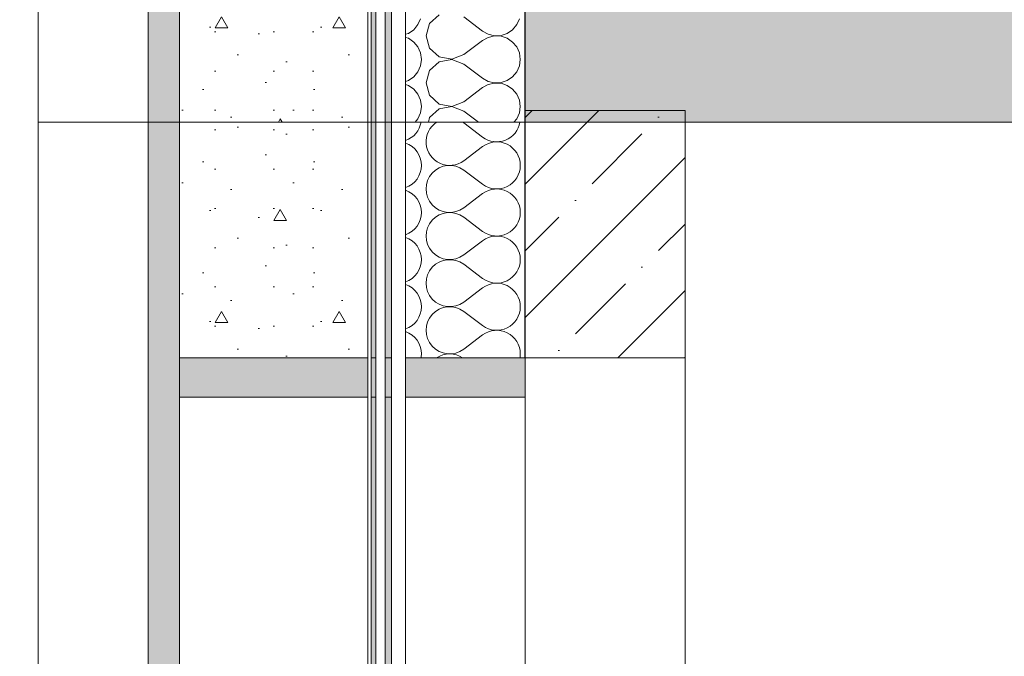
# Model space of a CAD drawing. Header units: millimetres. Extents: x -7244646 to -5701154, y 5723682 to 6071635.
# Tile 134 of 256: x -6402454 to -6401200, y 5774379 to 5775190. Entities that reach past the tile are written whole.
import ezdxf

# ---------------------------------------------------------------- set-up
doc = ezdxf.new("R2010")
doc.units = ezdxf.units.MM
doc.header["$MEASUREMENT"] = 0
doc.set_wipeout_variables(frame=1)
doc.linetypes.add('Wipeout_Contour', pattern=[1000, 0, -1000])
for name, color, linetype, lineweight in [('0_Ном._пера__1', 7, 'Continuous', 0), ('0_Ном._пера__2', 8, 'Continuous', 15), ('0_Ном._пера__21', 7, 'Continuous', 5), ('АР-Чертеж-Размеры.АР_Ном._пера__1', 7, 'Continuous', 0)]:
    doc.layers.add(name, color=color, linetype=linetype, lineweight=lineweight)
doc.layers.add('0_Ном._пера__166', color=7, linetype='Continuous', lineweight=5, true_color=0x97cbff)
doc.layers.add('АР-Чертеж-Размеры.АР', color=7, linetype='Continuous')
doc.styles.add('РЎР“Р•РќР•Р\xa0Р\x98Р\xa0_РЎРўР\x98Р›Р¬_2', font='arial.ttf')
doc.dimstyles.new('СГЕНЕРИР_СТИЛЬ__1', dxfattribs={"dimtxt": 500, "dimasz": 237.5, "dimexe": 0.18, "dimexo": 43263.067461, "dimgap": 0, "dimtad": 1, "dimlfac": 0.001, "dimzin": 0, "dimdsep": 46, "dimtxsty": 'РЎР“Р•РќР•Р\xa0Р\x98Р\xa0_РЎРўР\x98Р›Р¬_2', "dimblk": 'ARROWHEAD_6', "dimblk1": 'ARROWHEAD_6', "dimblk2": 'ARROWHEAD_6', "dimcen": 0.09, "dimclrd": 7, "dimclre": 7, "dimclrt": 7, "dimadec": 0, "dimazin": 0, "dimtfac": 1, "dimtdec": 4, "dimtmove": 2, "dimatfit": 3, "dimfxl": 1, "dimtolj": 1, "dimtzin": 0, "dimarcsym": 0})
doc.dimstyles.new('СГЕНЕРИР_СТИЛЬ__4', dxfattribs={"dimtxt": 270.000005, "dimasz": 237.5, "dimexe": 0.18, "dimexo": 300000, "dimgap": 0, "dimtad": 1, "dimlfac": 0.001, "dimzin": 0, "dimdsep": 46, "dimtxsty": 'РЎР“Р•РќР•Р\xa0Р\x98Р\xa0_РЎРўР\x98Р›Р¬_2', "dimblk": 'ARROWHEAD_6', "dimblk1": 'ARROWHEAD_6', "dimblk2": 'ARROWHEAD_6', "dimcen": 0.09, "dimclrd": 7, "dimclre": 7, "dimclrt": 7, "dimadec": 0, "dimazin": 0, "dimtfac": 1, "dimtdec": 4, "dimtmove": 0, "dimatfit": 3, "dimfxl": 1, "dimtolj": 1, "dimtzin": 0, "dimarcsym": 0})
doc.dimstyles.new('СГЕНЕРИР_СТИЛЬ__5', dxfattribs={"dimtxt": 500, "dimasz": 237.5, "dimexe": 0.18, "dimexo": 300000, "dimgap": 0, "dimtad": 1, "dimlfac": 0.001, "dimzin": 0, "dimdsep": 46, "dimtxsty": 'РЎР“Р•РќР•Р\xa0Р\x98Р\xa0_РЎРўР\x98Р›Р¬_2', "dimblk": 'ARROWHEAD_6', "dimblk1": 'ARROWHEAD_6', "dimblk2": 'ARROWHEAD_6', "dimcen": 0.09, "dimclrd": 7, "dimclre": 7, "dimclrt": 7, "dimadec": 0, "dimazin": 0, "dimtfac": 1, "dimtdec": 4, "dimtmove": 0, "dimatfit": 3, "dimfxl": 1, "dimtolj": 1, "dimtzin": 0, "dimarcsym": 0})
pattern_1 = [(45, (-7387333.12, 5739809.18), (-84.852814, 84.852814), []), (45, (-7387375.54, 5739851.61), (-84.852814, 84.852814), [90, -30, 0, -30])]

# ---------------------------------------------------------------- blocks, each defined once
blk = doc.blocks.new('*D52', base_point=(-7387333.1, 5739809.2))
at = {"layer": 'АР-Чертеж-Размеры.АР_Ном._пера__1', "color": 7, "linetype": 'Continuous', "lineweight": 0, "transparency": 16777216}
for p, q in [((-6411439.3, 5858499.2), (-6411439.3, 5858686.7)), ((-6411314.3, 5858374.2), (-6411564.3, 5858624.2)), ((-6388218.7, 5858499.2), (-6411673.7, 5858499.2)), ((-6411439.3, 5738589.2), (-6411439.3, 5858499.2)), ((-6411564.3, 5738714.2), (-6411314.3, 5738464.2)), ((-6411204.9, 5738589.2), (-6411673.7, 5738589.2)), ((-6411439.3, 5738401.7), (-6411439.3, 5738589.2))]:
    blk.add_line(p, q, dxfattribs=at)
at = {"layer": 'АР-Чертеж-Размеры.АР_Ном._пера__1', "color": 7, "lineweight": 0, "transparency": 16777216, "insert": (-6411889.3, 5853972.3), "char_height": 500, "attachment_point": 7, "rotation": 90, "style": 'РЎР“Р•РќР•Р\xa0Р\x98Р\xa0_РЎРўР\x98Р›Р¬_2'}
blk.add_mtext('\\A1;{\\pql;\\fArial|b0|i0|c204|p0;\\W1.000000;119,91}', dxfattribs=at)
blk = doc.blocks.new('ARROWHEAD_6')
at = {"color": 0, "linetype": 'Continuous', "lineweight": 0}
for p, q in [((-0.5, -0.5), (0.5, 0.5)), ((0, 0), (-1, 0))]:
    blk.add_line(p, q, dxfattribs=at)
blk = doc.blocks.new('*D95', base_point=(-7387333.1, 5739809.2))
at = {"layer": 'АР-Чертеж-Размеры.АР_Ном._пера__1', "color": 7, "linetype": 'Continuous', "lineweight": 0, "transparency": 16777216}
for p, q in [((-6403170.5, 5774884.2), (-6402920.5, 5774634.2)), ((-6402811.1, 5774759.2), (-6403279.9, 5774759.2)), ((-6403045.5, 5772809.2), (-6403045.5, 5774759.2)), ((-6403170.5, 5772934.2), (-6402920.5, 5772684.2)), ((-6402811.1, 5772809.2), (-6403279.9, 5772809.2))]:
    blk.add_line(p, q, dxfattribs=at)
at = {"layer": 'АР-Чертеж-Размеры.АР_Ном._пера__1', "color": 7, "lineweight": 0, "transparency": 16777216, "insert": (-6403099.5, 5773423.8), "char_height": 270, "attachment_point": 7, "rotation": 90, "style": 'РЎР“Р•РќР•Р\xa0Р\x98Р\xa0_РЎРўР\x98Р›Р¬_2'}
blk.add_mtext('\\A1;{\\pql;\\fArial|b0|i0|c204|p0;\\W1.000000;1,95}', dxfattribs=at)
blk = doc.blocks.new('*D96', base_point=(-7387333.1, 5739809.2))
at = {"layer": 'АР-Чертеж-Размеры.АР_Ном._пера__1', "color": 7, "linetype": 'Continuous', "lineweight": 0, "transparency": 16777216}
for p, q in [((-6403170.5, 5776084.2), (-6402920.5, 5775834.2)), ((-6402811.1, 5775959.2), (-6403279.9, 5775959.2)), ((-6403045.5, 5774759.2), (-6403045.5, 5775959.2)), ((-6403170.5, 5774884.2), (-6402920.5, 5774634.2)), ((-6402811.1, 5774759.2), (-6403279.9, 5774759.2))]:
    blk.add_line(p, q, dxfattribs=at)
at = {"layer": 'АР-Чертеж-Размеры.АР_Ном._пера__1', "color": 7, "lineweight": 0, "transparency": 16777216, "insert": (-6403099.5, 5774998.8), "char_height": 270, "attachment_point": 7, "rotation": 90, "style": 'РЎР“Р•РќР•Р\xa0Р\x98Р\xa0_РЎРўР\x98Р›Р¬_2'}
blk.add_mtext('\\A1;{\\pql;\\fArial|b0|i0|c204|p0;\\W1.000000;1,20}', dxfattribs=at)
blk = doc.blocks.new('*D146', base_point=(-7387333.1, 5739809.2))
at = {"layer": '0_Ном._пера__1', "color": 7, "linetype": 'Continuous', "lineweight": 0, "transparency": 16777216}
for p, q in [((-6410533.6, 5853209.2), (-6410533.6, 5853396.7)), ((-6410408.6, 5853084.2), (-6410658.6, 5853334.2)), ((-6410299.2, 5853209.2), (-6410767.9, 5853209.2)), ((-6410533.6, 5743109.2), (-6410533.6, 5853209.2)), ((-6410658.6, 5743234.2), (-6410408.6, 5742984.2)), ((-6410299.2, 5743109.2), (-6410767.9, 5743109.2)), ((-6410533.6, 5742921.7), (-6410533.6, 5743109.2))]:
    blk.add_line(p, q, dxfattribs=at)
at = {"layer": '0_Ном._пера__1', "color": 7, "lineweight": 0, "transparency": 16777216, "insert": (-6410633.6, 5797136), "char_height": 500, "attachment_point": 7, "rotation": 90, "style": 'РЎР“Р•РќР•Р\xa0Р\x98Р\xa0_РЎРўР\x98Р›Р¬_2'}
blk.add_mtext('\\A1;{\\pql;\\fArial|b0|i0|c204|p0;\\W1.000000;110,10}', dxfattribs=at)
blk = doc.blocks.new('*X270', base_point=(-7387333.1, 5739809.2))
at = {"layer": '0_Ном._пера__1', "color": 7, "linetype": 'Continuous', "lineweight": 0}
for p, q in [((-6401888.6, 5775058.2), (-6401864.6, 5775040.2)), ((-6401888.6, 5775010.2), (-6401864.6, 5775028.2)), ((-6401888.6, 5774998.2), (-6401864.6, 5774980.2)), ((-6401888.6, 5774950.2), (-6401864.6, 5774968.2)), ((-6401888.6, 5774938.2), (-6401864.6, 5774920.2)), ((-6401888.6, 5774890.2), (-6401864.6, 5774908.2)), ((-6401888.6, 5774878.2), (-6401864.6, 5774860.2)), ((-6401888.6, 5774830.2), (-6401864.6, 5774848.2)), ((-6401888.6, 5774818.2), (-6401864.6, 5774800.2)), ((-6401888.6, 5774770.2), (-6401864.6, 5774788.2))]:
    blk.add_line(p, q, dxfattribs=at)
for centre, start, end in [((-6401972.6, 5775064.2), 289.2776, 350.4059), ((-6401906.6, 5775034.2), 123.5573, 306.8699), ((-6401906.6, 5775034.2), 53.1301, 56.4427), ((-6401846.6, 5775064.2), 233.1301, 350.4059), ((-6401972.6, 5775004.2), 0, 70.7224), ((-6401846.6, 5775004.2), 0, 126.8699), ((-6401972.6, 5775004.2), 289.2776, 0), ((-6401906.6, 5774974.2), 53.1301, 306.8699), ((-6401846.6, 5775004.2), 233.1301, 0), ((-6401972.6, 5774944.2), 0, 70.7224), ((-6401846.6, 5774944.2), 0, 126.8699), ((-6401972.6, 5774944.2), 289.2776, 0), ((-6401906.6, 5774914.2), 53.1301, 306.8699), ((-6401846.6, 5774944.2), 233.1301, 0), ((-6401972.6, 5774884.2), 0, 70.7224), ((-6401846.6, 5774884.2), 0, 126.8699), ((-6401972.6, 5774884.2), 289.2776, 0), ((-6401906.6, 5774854.2), 53.1301, 306.8699), ((-6401846.6, 5774884.2), 233.1301, 0), ((-6401972.6, 5774824.2), 0, 70.7224), ((-6401846.6, 5774824.2), 0, 126.8699), ((-6401972.6, 5774824.2), 289.2776, 0), ((-6401906.6, 5774794.2), 53.1301, 306.8699), ((-6401846.6, 5774824.2), 233.1301, 0), ((-6401972.6, 5774764.2), 0, 70.7224), ((-6401846.6, 5774764.2), 0, 126.8699), ((-6401972.6, 5774764.2), 350.4072, 0), ((-6401906.6, 5774734.2), 56.4449, 123.5551), ((-6401846.6, 5774764.2), 350.4072, 0)]:
    blk.add_arc(centre, 30, start, end, dxfattribs=at)
blk = doc.blocks.new('Штриховка_63_3', base_point=(-7387333.1, 5739809.2))
at = {"color": 254, "linetype": 'Wipeout_Contour', "lineweight": 0, "ltscale": 34486804.06510178}
blk.add_wipeout([(-6401810.6, 5775059.2), (-6401962.7, 5775059.2), (-6401962.7, 5774759.2), (-6401810.6, 5774759.2)], dxfattribs=at)
at = {"layer": '0_Ном._пера__1', "color": 7, "linetype": 'Continuous', "lineweight": 0, "flags": 128}
blk.add_lwpolyline([(-6401810.6, 5775059.2), (-6401810.6, 5774759.2), (-6401962.7, 5774759.2), (-6401962.7, 5775059.2)], close=True, dxfattribs=at)
at = {"layer": '0_Ном._пера__1', "color": 7, "linetype": 'Continuous', "lineweight": 0}
blk.add_blockref('*X270', (-7387333.1, 5739809.2), dxfattribs=at)
blk = doc.blocks.new('*X280', base_point=(-7387333.1, 5739809.2))
at = {"layer": '0_Ном._пера__1', "color": 7, "linetype": 'Continuous', "lineweight": 0}
for p, q in [((-6401947.1, 5775183.4), (-6401943.7, 5775191)), ((-6401932.1, 5775185), (-6401936.6, 5775169.2)), ((-6401920, 5775196), (-6401932.1, 5775185)), ((-6401888.6, 5775193.2), (-6401864.6, 5775175.2)), ((-6401821.1, 5775183.4), (-6401817.7, 5775191)), ((-6401962.7, 5775171.2), (-6401959.2, 5775172.3)), ((-6401959.2, 5775172.3), (-6401952.3, 5775177)), ((-6401952.3, 5775177), (-6401947.1, 5775183.4)), ((-6401864.6, 5775175.2), (-6401857.3, 5775171.2)), ((-6401841, 5775169.7), (-6401833.2, 5775172.3)), ((-6401833.2, 5775172.3), (-6401826.3, 5775177)), ((-6401826.3, 5775177), (-6401821.1, 5775183.4)), ((-6401959.2, 5775166), (-6401962.7, 5775167.2)), ((-6401952.3, 5775161.3), (-6401959.2, 5775166)), ((-6401947.1, 5775155), (-6401952.3, 5775161.3)), ((-6401936.6, 5775169.2), (-6401932.1, 5775153.4)), ((-6401888.6, 5775145.2), (-6401864.6, 5775163.2)), ((-6401857.3, 5775167.2), (-6401864.6, 5775163.2)), ((-6401857.3, 5775171.2), (-6401849.3, 5775169.3)), ((-6401849.3, 5775169.1), (-6401857.3, 5775167.2)), ((-6401849.3, 5775169.3), (-6401841, 5775169.7)), ((-6401841, 5775168.7), (-6401849.3, 5775169.1)), ((-6401833.2, 5775166), (-6401841, 5775168.7)), ((-6401826.3, 5775161.3), (-6401833.2, 5775166)), ((-6401821.1, 5775155), (-6401826.3, 5775161.3)), ((-6401943.7, 5775147.4), (-6401947.1, 5775155)), ((-6401942.6, 5775139.2), (-6401943.7, 5775147.4)), ((-6401932.1, 5775153.4), (-6401920, 5775142.3)), ((-6401817.7, 5775147.4), (-6401821.1, 5775155)), ((-6401816.6, 5775139.2), (-6401817.7, 5775147.4)), ((-6401943.7, 5775131), (-6401942.6, 5775139.2)), ((-6401920, 5775136), (-6401932.1, 5775125)), ((-6401920, 5775142.3), (-6401903.9, 5775139.3)), ((-6401903.9, 5775139.1), (-6401920, 5775136)), ((-6401903.9, 5775139.3), (-6401888.6, 5775145.2)), ((-6401888.6, 5775133.2), (-6401903.9, 5775139.1)), ((-6401817.7, 5775131), (-6401816.6, 5775139.2)), ((-6401952.3, 5775117), (-6401947.1, 5775123.4)), ((-6401947.1, 5775123.4), (-6401943.7, 5775131)), ((-6401932.1, 5775125), (-6401936.6, 5775109.2)), ((-6401888.6, 5775133.2), (-6401864.6, 5775115.2)), ((-6401826.3, 5775117), (-6401821.1, 5775123.4)), ((-6401821.1, 5775123.4), (-6401817.7, 5775131)), ((-6401962.7, 5775111.2), (-6401959.2, 5775112.3)), ((-6401959.2, 5775112.3), (-6401952.3, 5775117)), ((-6401864.6, 5775115.2), (-6401857.3, 5775111.2)), ((-6401857.3, 5775111.2), (-6401849.3, 5775109.3)), ((-6401849.3, 5775109.3), (-6401841, 5775109.7)), ((-6401841, 5775109.7), (-6401833.2, 5775112.3)), ((-6401833.2, 5775112.3), (-6401826.3, 5775117)), ((-6401959.2, 5775106), (-6401962.7, 5775107.2)), ((-6401952.3, 5775101.3), (-6401959.2, 5775106)), ((-6401947.1, 5775095), (-6401952.3, 5775101.3)), ((-6401936.6, 5775109.2), (-6401932.1, 5775093.4)), ((-6401888.6, 5775085.2), (-6401864.6, 5775103.2)), ((-6401857.3, 5775107.2), (-6401864.6, 5775103.2)), ((-6401849.3, 5775109.1), (-6401857.3, 5775107.2)), ((-6401841, 5775108.7), (-6401849.3, 5775109.1)), ((-6401833.2, 5775106), (-6401841, 5775108.7)), ((-6401826.3, 5775101.3), (-6401833.2, 5775106)), ((-6401821.1, 5775095), (-6401826.3, 5775101.3)), ((-6401943.7, 5775087.4), (-6401947.1, 5775095)), ((-6401942.6, 5775079.2), (-6401943.7, 5775087.4)), ((-6401932.1, 5775093.4), (-6401920, 5775082.3)), ((-6401903.9, 5775079.3), (-6401888.6, 5775085.2)), ((-6401817.7, 5775087.4), (-6401821.1, 5775095)), ((-6401816.6, 5775079.2), (-6401817.7, 5775087.4)), ((-6401943.7, 5775071), (-6401942.6, 5775079.2)), ((-6401920, 5775076), (-6401932.1, 5775065)), ((-6401920, 5775082.3), (-6401903.9, 5775079.3)), ((-6401903.9, 5775079.1), (-6401920, 5775076)), ((-6401888.6, 5775073.2), (-6401903.9, 5775079.1)), ((-6401888.6, 5775073.2), (-6401869.9, 5775059.2)), ((-6401817.7, 5775071), (-6401816.6, 5775079.2)), ((-6401950.6, 5775059.2), (-6401947.1, 5775063.4)), ((-6401947.1, 5775063.4), (-6401943.7, 5775071)), ((-6401932.1, 5775065), (-6401933.7, 5775059.2)), ((-6401824.6, 5775059.2), (-6401821.1, 5775063.4)), ((-6401821.1, 5775063.4), (-6401817.7, 5775071))]:
    blk.add_line(p, q, dxfattribs=at)
blk = doc.blocks.new('Штриховка_68_3', base_point=(-7387333.1, 5739809.2))
at = {"color": 254, "linetype": 'Wipeout_Contour', "lineweight": 0, "ltscale": 34488384.88419014}
blk.add_wipeout([(-6401810.6, 5775939.2), (-6401962.7, 5775939.2), (-6401962.7, 5775059.2), (-6401810.6, 5775059.2)], dxfattribs=at)
at = {"layer": '0_Ном._пера__1', "color": 7, "linetype": 'Continuous', "lineweight": 0, "flags": 128}
blk.add_lwpolyline([(-6401810.6, 5775939.2), (-6401810.6, 5775059.2), (-6401962.7, 5775059.2), (-6401962.7, 5775939.2)], close=True, dxfattribs=at)
at = {"layer": '0_Ном._пера__1', "color": 7, "linetype": 'Continuous', "lineweight": 0}
blk.add_blockref('*X280', (-7387333.1, 5739809.2), dxfattribs=at)

msp = doc.modelspace()

# ---------------------------------------------------------------- hatches: boundary and pattern name
at = {"layer": '0_Ном._пера__1', "linetype": 'Continuous', "lineweight": 0, "true_color": 0x000000}
for points in [[(-6402000.673, 5771909.18), (-6402000.673, 5775059.18), (-6402006.673, 5775059.18), (-6402006.673, 5771909.18)], [(-6402010.673, 5774759.181), (-6402010.673, 5774709.181), (-6402250.673, 5774709.181), (-6402250.673, 5774759.181)], [(-6401810.577, 5774759.181), (-6401810.577, 5774709.181), (-6402010.673, 5774709.181), (-6402010.673, 5774759.181)]]:
    msp.add_hatch(color=18, dxfattribs=at).paths.add_polyline_path(points)

# ---------------------------------------------------------------- linework, layer by layer
at = {"layer": '0_Ном._пера__1', "color": 7, "linetype": 'Continuous', "lineweight": 0, "flags": 128}
for points in [[(-6402000.673, 5771909.18), (-6402000.673, 5775059.18), (-6402006.673, 5775059.18), (-6402006.673, 5771909.18)], [(-6402010.673, 5774759.181), (-6402010.673, 5774709.181), (-6402250.673, 5774709.181), (-6402250.673, 5774759.181)], [(-6401810.577, 5774759.181), (-6401810.577, 5774709.181), (-6402010.673, 5774709.181), (-6402010.673, 5774759.181)]]:
    msp.add_lwpolyline(points, close=True, dxfattribs=at)

# ---------------------------------------------------------------- dimensions: what is measured, and where the dimension line sits
at = {"color": 7, "linetype": 'Continuous', "lineweight": 0}
dim = msp.add_linear_dim(base=(-6410533.559, 5853209.181), p1=(-6406170.064, 5743109.18), p2=(-6401574.763, 5853209.181), angle=90, dimstyle='СГЕНЕРИР_СТИЛЬ__5', dxfattribs=at)
dim.commit()
dim.dimension.update_dxf_attribs({"geometry": '*D146', "text_midpoint": (-6410883.559, 5798163.771), "dimtype": 160, "text_rotation": 90})
at = {"layer": 'АР-Чертеж-Размеры.АР', "color": 7, "linetype": 'Continuous', "lineweight": 0}
for base, p1, p2, dimstyle, picture, middle in [((-6411439.299, 5858499.18), (-6410669.971, 5738589.18), (-6383892.346, 5858499.18), 'СГЕНЕРИР_СТИЛЬ__1', '*D52', (-6412139.299, 5855000.125)), ((-6403045.484, 5775959.18), (-6401606.707, 5774759.181), (-6401574.773, 5775959.18), 'СГЕНЕРИР_СТИЛЬ__4', '*D96', (-6403234.484, 5775348.375)), ((-6403045.484, 5774759.181), (-6401574.773, 5772809.18), (-6401606.707, 5774759.181), 'СГЕНЕРИР_СТИЛЬ__4', '*D95', (-6403234.484, 5773773.375))]:
    dim = msp.add_linear_dim(base=base, p1=p1, p2=p2, angle=90, dimstyle=dimstyle, dxfattribs=at)
    dim.commit()
    dim.dimension.update_dxf_attribs({"geometry": picture, "text_midpoint": middle, "dimtype": 160, "text_rotation": 90})

# ---------------------------------------------------------------- next in the draw order: wipeouts: each hides what was drawn before it
at = {"color": 254, "linetype": 'Wipeout_Contour', "lineweight": 0, "ltscale": 34483239.34757186}
msp.add_wipeout([(-6401962.673, 5771909.18), (-6401962.673, 5775059.18), (-6401980.673, 5775059.18), (-6401980.673, 5771909.18)], dxfattribs=at)

# ---------------------------------------------------------------- next in the draw order: hatches: boundary and pattern name
at = {"layer": '0_Ном._пера__1', "linetype": 'Continuous', "lineweight": 0, "true_color": 0x000000}
msp.add_hatch(color=18, dxfattribs=at).paths.add_polyline_path([(-6401980.673, 5771909.18), (-6401980.673, 5775059.18), (-6401988.673, 5775059.18), (-6401988.673, 5771909.18)])

# ---------------------------------------------------------------- next in the draw order: linework, layer by layer
at = {"layer": '0_Ном._пера__1', "color": 7, "linetype": 'Continuous', "lineweight": 0, "flags": 128}
for points in [[(-6401980.673, 5771909.18), (-6401980.673, 5775059.18), (-6401988.673, 5775059.18), (-6401988.673, 5771909.18)], [(-6401962.673, 5771909.18), (-6401962.673, 5775059.18), (-6401980.673, 5775059.18), (-6401980.673, 5771909.18)]]:
    msp.add_lwpolyline(points, close=True, dxfattribs=at)

# ---------------------------------------------------------------- next in the draw order: block references
at = {"layer": '0_Ном._пера__1', "color": 7, "linetype": 'Continuous', "lineweight": 0}
msp.add_blockref('Штриховка_63_3', (-7387333.115, 5739809.18), dxfattribs=at)

# ---------------------------------------------------------------- next in the draw order: wipeouts: each hides what was drawn before it
at = {"color": 254, "linetype": 'Wipeout_Contour', "lineweight": 0, "ltscale": 34483307.66851214}
msp.add_wipeout([(-6401988.673, 5771909.18), (-6401988.673, 5775059.18), (-6402000.673, 5775059.18), (-6402000.673, 5771909.18)], dxfattribs=at)

# ---------------------------------------------------------------- next in the draw order: linework, layer by layer
at = {"layer": '0_Ном._пера__1', "color": 7, "linetype": 'Continuous', "lineweight": 0, "flags": 128}
msp.add_lwpolyline([(-6401988.673, 5771909.18), (-6401988.673, 5775059.18), (-6402000.673, 5775059.18), (-6402000.673, 5771909.18)], close=True, dxfattribs=at)

# ---------------------------------------------------------------- next in the draw order: wipeouts: each hides what was drawn before it
at = {"color": 254, "linetype": 'Wipeout_Contour', "lineweight": 0, "ltscale": 34491679.02332515}
msp.add_wipeout([(-6401962.673, 5775059.18), (-6401962.673, 5778209.18), (-6401980.673, 5778209.18), (-6401980.673, 5775059.18)], dxfattribs=at)
at = {"color": 254, "linetype": 'Wipeout_Contour', "lineweight": 0, "ltscale": 34483301.70412093}
msp.add_wipeout([(-6401606.707, 5774759.181), (-6401606.707, 5772839.18), (-6401810.577, 5772839.18), (-6401810.577, 5774759.181)], dxfattribs=at)

# ---------------------------------------------------------------- next in the draw order: hatches: boundary and pattern name
at = {"layer": '0_Ном._пера__1', "linetype": 'Continuous', "lineweight": 0, "true_color": 0x000000}
msp.add_hatch(color=18, dxfattribs=at).paths.add_polyline_path([(-6401980.673, 5775059.18), (-6401980.673, 5778209.18), (-6401988.673, 5778209.18), (-6401988.673, 5775059.18)])

# ---------------------------------------------------------------- next in the draw order: linework, layer by layer
at = {"layer": '0_Ном._пера__1', "color": 7, "linetype": 'Continuous', "lineweight": 0, "flags": 128}
for points in [[(-6401980.673, 5775059.18), (-6401980.673, 5778209.18), (-6401988.673, 5778209.18), (-6401988.673, 5775059.18)], [(-6401962.673, 5775059.18), (-6401962.673, 5778209.18), (-6401980.673, 5778209.18), (-6401980.673, 5775059.18)], [(-6401606.707, 5774759.181), (-6401606.707, 5772839.18), (-6401810.577, 5772839.18), (-6401810.577, 5774759.181)]]:
    msp.add_lwpolyline(points, close=True, dxfattribs=at)

# ---------------------------------------------------------------- next in the draw order: wipeouts: each hides what was drawn before it
at = {"color": 254, "linetype": 'Wipeout_Contour', "lineweight": 0, "ltscale": 34483349.25522459}
msp.add_wipeout([(-6402006.673, 5771909.18), (-6402006.673, 5775059.18), (-6402010.673, 5775059.18), (-6402010.673, 5771909.18)], dxfattribs=at)

# ---------------------------------------------------------------- next in the draw order: linework, layer by layer
at = {"layer": '0_Ном._пера__1', "color": 7, "linetype": 'Continuous', "lineweight": 0, "flags": 128}
msp.add_lwpolyline([(-6402006.673, 5771909.18), (-6402006.673, 5775059.18), (-6402010.673, 5775059.18), (-6402010.673, 5771909.18)], close=True, dxfattribs=at)

# ---------------------------------------------------------------- next in the draw order: block references
at = {"layer": '0_Ном._пера__1', "color": 7, "linetype": 'Continuous', "lineweight": 0}
msp.add_blockref('Штриховка_68_3', (-7387333.115, 5739809.18), dxfattribs=at)

# ---------------------------------------------------------------- next in the draw order: hatches: boundary and pattern name
at = {"layer": '0_Ном._пера__1', "linetype": 'Continuous', "lineweight": 0}
h = msp.add_hatch(dxfattribs=at)
h.set_pattern_fill('ЖЕЛЕЗОБЕТОН__PROJECT__0003', style=0, pattern_type=2)
h.set_pattern_definition(pattern_1)
h.paths.add_polyline_path([(-6391597.134, 5775059.18), (-6391597.134, 5775259.18), (-6401810.577, 5775259.18), (-6401810.577, 5775059.18)])
h = msp.add_hatch(dxfattribs=at)
h.set_pattern_fill('ЖЕЛЕЗОБЕТОН__PROJECT__0003', style=0, pattern_type=2)
h.set_pattern_definition(pattern_1)
h.paths.add_polyline_path([(-6401606.707, 5775074.18), (-6401810.577, 5775074.18), (-6401810.577, 5774759.181), (-6401606.707, 5774759.181)])

# ---------------------------------------------------------------- next in the draw order: linework, layer by layer
at = {"layer": '0_Ном._пера__21', "color": 7, "linetype": 'Continuous', "lineweight": 5, "flags": 128}
for points in [[(-6391597.134, 5775059.18), (-6391597.134, 5775259.18), (-6401810.577, 5775259.18), (-6401810.577, 5775059.18)], [(-6401606.707, 5775074.18), (-6401810.577, 5775074.18), (-6401810.577, 5774759.181), (-6401606.707, 5774759.181)]]:
    msp.add_lwpolyline(points, close=True, dxfattribs=at)

# ---------------------------------------------------------------- next in the draw order: wipeouts: each hides what was drawn before it
at = {"color": 254, "linetype": 'Wipeout_Contour', "lineweight": 0, "ltscale": 34484488.32146035}
msp.add_wipeout([(-6402010.673, 5772839.18), (-6402010.673, 5774709.181), (-6402250.673, 5774709.181), (-6402250.673, 5772839.18)], dxfattribs=at)

# ---------------------------------------------------------------- next in the draw order: hatches: boundary and pattern name
at = {"layer": '0_Ном._пера__166', "linetype": 'Continuous', "lineweight": 0, "true_color": 0x0f1419}
msp.add_hatch(color=168, dxfattribs=at).paths.add_polyline_path([(-6402250.673, 5771909.18), (-6402250.673, 5775059.18), (-6402290.673, 5775059.18), (-6402290.673, 5771909.18)])

# ---------------------------------------------------------------- next in the draw order: linework, layer by layer
at = {"layer": '0_Ном._пера__1', "color": 7, "linetype": 'Continuous', "lineweight": 0, "flags": 128}
for points in [[(-6402250.673, 5771909.18), (-6402250.673, 5775059.18), (-6402290.673, 5775059.18), (-6402290.673, 5771909.18)], [(-6402010.673, 5772839.18), (-6402010.673, 5774709.181), (-6402250.673, 5774709.181), (-6402250.673, 5772839.18)]]:
    msp.add_lwpolyline(points, close=True, dxfattribs=at)

# ---------------------------------------------------------------- next in the draw order: wipeouts: each hides what was drawn before it
at = {"color": 254, "linetype": 'Wipeout_Contour', "lineweight": 0, "ltscale": 34484394.87801264}
msp.add_wipeout([(-6402290.673, 5771909.18), (-6402290.673, 5775059.18), (-6402430.673, 5775059.18), (-6402430.673, 5771909.18)], dxfattribs=at)
at = {"color": 254, "linetype": 'Wipeout_Contour', "lineweight": 0, "ltscale": 34487528.92520254}
msp.add_wipeout([(-6402250.673, 5774759.181), (-6402010.673, 5774759.181), (-6402010.673, 5775059.18), (-6402250.673, 5775059.18)], dxfattribs=at)

# ---------------------------------------------------------------- next in the draw order: hatches: boundary and pattern name
at = {"layer": '0_Ном._пера__1', "linetype": 'Continuous', "lineweight": 0, "true_color": 0x000000}
msp.add_hatch(color=18, dxfattribs=at).paths.add_polyline_path([(-6402000.673, 5775059.18), (-6402000.673, 5778209.18), (-6402006.673, 5778209.18), (-6402006.673, 5775059.18)])
at = {"layer": '0_Ном._пера__166', "linetype": 'Continuous', "lineweight": 0, "true_color": 0x0f1419}
msp.add_hatch(color=168, dxfattribs=at).paths.add_polyline_path([(-6402250.673, 5775059.18), (-6402250.673, 5778209.18), (-6402290.673, 5778209.18), (-6402290.673, 5775059.18)])
at = {"layer": '0_Ном._пера__2', "linetype": 'Continuous', "lineweight": 15}
h = msp.add_hatch(dxfattribs=at)
h.set_pattern_fill('01_ЦП_СТЯЖКА_1_20_0003', color=8, style=0, pattern_type=2)
h.set_pattern_definition([(0, (-6402130.67, 5774674.18), (0, 259.8), [16.25, -133.75]), (0, (-6402055.67, 5774804.08), (0, 259.8), [16.25, -133.75]), (60, (-6402130.67, 5774674.18), (-225, 129.9), [16.25, -133.75]), (60, (-6401980.67, 5774674.18), (-225, 129.9), [16.25, -133.75]), (120, (-6402114.42, 5774674.18), (225, 129.9), [16.25, -133.75]), (120, (-6401964.42, 5774674.18), (225, 129.9), [16.25, -133.75]), (0, (-6402130.673, 5774699.18), (0, 50), [0, -50, 0, -75]), (45, (-6402105.673, 5774699.18), (-35.3553, 35.3553), [0, -37.5, 0, -62.5])])
h.paths.add_polyline_path([(-6402250.673, 5774759.181), (-6402010.673, 5774759.181), (-6402010.673, 5775059.18), (-6402250.673, 5775059.18)])

# ---------------------------------------------------------------- next in the draw order: linework, layer by layer
at = {"layer": '0_Ном._пера__1', "color": 7, "linetype": 'Continuous', "lineweight": 0, "flags": 128}
for points in [[(-6402250.673, 5775059.18), (-6402250.673, 5778209.18), (-6402290.673, 5778209.18), (-6402290.673, 5775059.18)], [(-6402000.673, 5775059.18), (-6402000.673, 5778209.18), (-6402006.673, 5778209.18), (-6402006.673, 5775059.18)], [(-6402290.673, 5771909.18), (-6402290.673, 5775059.18), (-6402430.673, 5775059.18), (-6402430.673, 5771909.18)], [(-6402250.673, 5774759.181), (-6402010.673, 5774759.181), (-6402010.673, 5775059.18), (-6402250.673, 5775059.18)]]:
    msp.add_lwpolyline(points, close=True, dxfattribs=at)

# ---------------------------------------------------------------- next in the draw order: wipeouts: each hides what was drawn before it
at = {"color": 254, "linetype": 'Wipeout_Contour', "lineweight": 0, "ltscale": 34492834.27103208}
msp.add_wipeout([(-6402290.673, 5775059.18), (-6402290.673, 5778209.18), (-6402430.673, 5778209.18), (-6402430.673, 5775059.18)], dxfattribs=at)
at = {"color": 254, "linetype": 'Wipeout_Contour', "lineweight": 0, "ltscale": 34491747.32754818}
msp.add_wipeout([(-6401988.673, 5775059.18), (-6401988.673, 5778209.18), (-6402000.673, 5778209.18), (-6402000.673, 5775059.18)], dxfattribs=at)

# ---------------------------------------------------------------- next in the draw order: linework, layer by layer
at = {"layer": '0_Ном._пера__1', "color": 7, "linetype": 'Continuous', "lineweight": 0, "flags": 128}
for points in [[(-6402290.673, 5775059.18), (-6402290.673, 5778209.18), (-6402430.673, 5778209.18), (-6402430.673, 5775059.18)], [(-6401988.673, 5775059.18), (-6401988.673, 5778209.18), (-6402000.673, 5778209.18), (-6402000.673, 5775059.18)]]:
    msp.add_lwpolyline(points, close=True, dxfattribs=at)

# ---------------------------------------------------------------- next in the draw order: wipeouts: each hides what was drawn before it
at = {"color": 254, "linetype": 'Wipeout_Contour', "lineweight": 0, "ltscale": 34491788.90408494}
msp.add_wipeout([(-6402006.673, 5775059.18), (-6402006.673, 5778209.18), (-6402010.673, 5778209.18), (-6402010.673, 5775059.18)], dxfattribs=at)

# ---------------------------------------------------------------- next in the draw order: linework, layer by layer
at = {"layer": '0_Ном._пера__1', "color": 7, "linetype": 'Continuous', "lineweight": 0, "flags": 128}
msp.add_lwpolyline([(-6402006.673, 5775059.18), (-6402006.673, 5778209.18), (-6402010.673, 5778209.18), (-6402010.673, 5775059.18)], close=True, dxfattribs=at)

# ---------------------------------------------------------------- next in the draw order: wipeouts: each hides what was drawn before it
at = {"color": 254, "linetype": 'Wipeout_Contour', "lineweight": 0, "ltscale": 34489109.71106756}
msp.add_wipeout([(-6402250.673, 5775059.18), (-6402010.673, 5775059.18), (-6402010.673, 5775939.18), (-6402250.673, 5775939.18)], dxfattribs=at)

# ---------------------------------------------------------------- next in the draw order: hatches: boundary and pattern name
at = {"layer": '0_Ном._пера__2', "linetype": 'Continuous', "lineweight": 15}
h = msp.add_hatch(dxfattribs=at)
h.set_pattern_fill('01_ЦП_СТЯЖКА_1_20_0003', color=8, style=0, pattern_type=2)
h.set_pattern_definition([(0, (-6402130.67, 5775049.18), (0, 259.81), [16.25, -133.75]), (0, (-6402055.67, 5775179.08), (0, 259.81), [16.25, -133.75]), (60, (-6402130.67, 5775049.18), (-225, 129.904), [16.25, -133.75]), (60, (-6401980.67, 5775049.18), (-225, 129.904), [16.25, -133.75]), (120, (-6402114.42, 5775049.18), (225, 129.904), [16.25, -133.75]), (120, (-6401964.42, 5775049.18), (225, 129.904), [16.25, -133.75]), (0, (-6402130.673, 5775074.18), (0, 50), [0, -50, 0, -75]), (45, (-6402105.673, 5775074.18), (-35.3553, 35.3553), [0, -37.5, 0, -62.5])])
h.paths.add_polyline_path([(-6402250.673, 5775059.18), (-6402010.673, 5775059.18), (-6402010.673, 5775939.18), (-6402250.673, 5775939.18)])

# ---------------------------------------------------------------- next in the draw order: linework, layer by layer
at = {"layer": '0_Ном._пера__1', "color": 7, "linetype": 'Continuous', "lineweight": 0, "flags": 128}
msp.add_lwpolyline([(-6402250.673, 5775059.18), (-6402010.673, 5775059.18), (-6402010.673, 5775939.18), (-6402250.673, 5775939.18)], close=True, dxfattribs=at)

doc.saveas('drawing.dxf')
